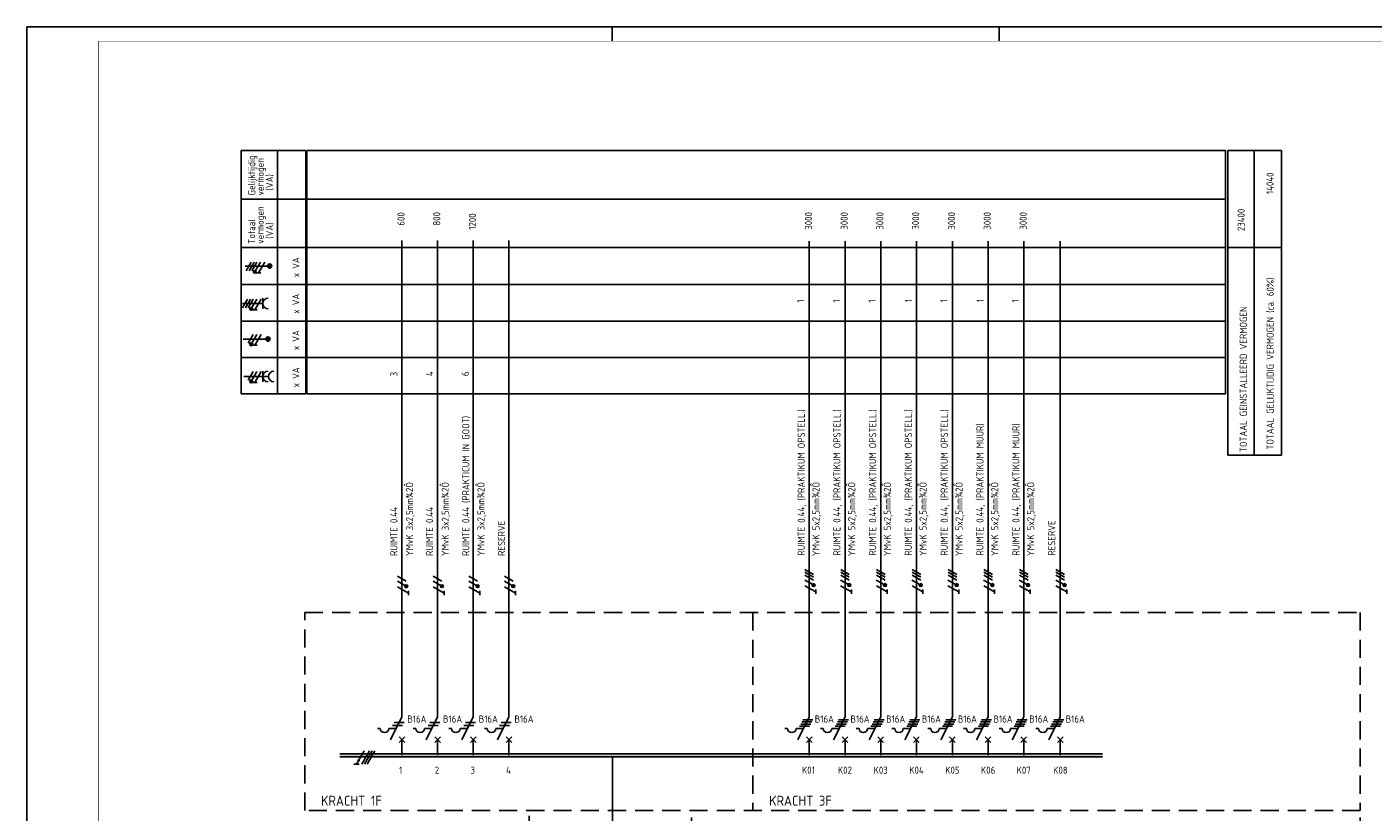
# Model space of a CAD drawing. Header units: millimetres. Extents: x 0 to 841, y 0 to 594.
# Tile 2 of 4: x 0 to 472, y 319 to 594. Entities that reach past the tile are written whole.
import ezdxf
from ezdxf.enums import TextEntityAlignment as Align

# ---------------------------------------------------------------- set-up
doc = ezdxf.new("R2010")
doc.units = ezdxf.units.MM
doc.linetypes.add('HIDDEN', pattern=[9.525, 6.35, -3.175])
doc.layers.get('0').update_dxf_attribs({"linetype": 'CONTINUOUS'})
for name, color, linetype in [('1', 7, 'CONTINUOUS'), ('40', 1, 'CONTINUOUS'), ('70', 1, 'CONTINUOUS'), ('71', 2, 'CONTINUOUS'), ('73', 4, 'CONTINUOUS'), ('EL$2B---_KADER', 4, 'CONTINUOUS'), ('LIJN018', 210, 'CONTINUOUS'), ('LIJN025', 10, 'CONTINUOUS'), ('LIJN035', 50, 'CONTINUOUS'), ('LIJN050', 90, 'CONTINUOUS'), ('TEKST25', 10, 'CONTINUOUS'), ('TEKST35', 50, 'CONTINUOUS'), ('TEKST50', 90, 'CONTINUOUS')]:
    doc.layers.add(name, color=color, linetype=linetype)
doc.styles.add('5_0', font='iso.shx')
doc.styles.add('ISO', font='ISO.SHX')
doc.styles.add('NEN', font='iso.shx')
doc.styles.add('ROMAND', font='romand')

# ---------------------------------------------------------------- blocks, each defined once
blk = doc.blocks.new('A1')
at = {"layer": 'LIJN025'}
for p, q in [((205, 589), (205, 594)), ((340.5, 589), (340.5, 594))]:
    blk.add_line(p, q, dxfattribs=at)
blk.add_lwpolyline([(0, 0), (0, 594), (841, 594), (841, 0)], close=True, dxfattribs=at)
at = {"layer": 'LIJN050', "const_width": 0.2}
blk.add_lwpolyline([(836, 5), (836, 589), (25, 589), (25, 5)], close=True, dxfattribs=at)
at = {"layer": 'TEKST25', "style": 'ROMAND', "width": 2.899115}
blk.add_attdef('STATUS', text='', height=2.5, dxfattribs=at).set_placement((795, 71.5), (834, 71.5), align=Align.FIT)
at = {"layer": 'TEKST25', "style": 'ISO'}
for tag, p in [('E', (796.25, 66)), ('NAAM-E', (807.75, 66)), ('DATUM-E', (826, 66)), ('D', (796.25, 61)), ('NAAM-D', (807.75, 61)), ('DATUM-D', (826, 61)), ('C', (796.25, 56)), ('NAAM-C', (807.75, 56)), ('DATUM-C', (826, 56)), ('B', (796.25, 51)), ('NAAM-B', (807.75, 51)), ('DATUM-B', (826, 51)), ('A', (796.25, 46)), ('NAAM-A', (807.75, 46)), ('DATUM-A', (826, 46))]:
    blk.add_attdef(tag, text='', height=2.5, dxfattribs=at).set_placement(p, align=Align.CENTER)
for tag, p in [('DATUM', (673.75, 36.25)), ('SCHAAL', (709, 36.25)), ('GETEKEND', (739.25, 36.25)), ('GECONTOL.', (774, 36.25)), ('FORMAAT', (804.25, 28.25))]:
    blk.add_attdef(tag, p, '', height=2.5, dxfattribs=at)
at = {"layer": 'TEKST35', "style": 'ISO'}
for tag, p in [('PROJECT', (675.5, 72.5)), ('PLAATS', (675.5, 63.5)), ('INSTALLATIE-REGEL1', (675.5, 52.5)), ('INSTALLATIE-REGEL2', (675.5, 43.5))]:
    blk.add_attdef(tag, p, '', height=4, dxfattribs=at)
blk.add_attdef('PROJ.NR.', text='', height=4, dxfattribs=at).set_placement((822, 23), align=Align.CENTER)
at = {"layer": 'TEKST50', "style": 'ISO'}
blk.add_attdef('FILE-NAAM', text='', height=5, dxfattribs=at).set_placement((814.5, 7.5), align=Align.CENTER)
blk = doc.blocks.new('TTOTVERM')
at = {"layer": '40', "style": 'NEN'}
for s, p in [('TOTAAL GELIJKTIJDIG VERMOGEN (ca. 60%)', (15.91, -76.18)), ('TOTAAL GEINSTALLEERD VERMOGEN', (6.52, -81.68))]:
    blk.add_text(s, height=2.5, rotation=90, dxfattribs=at).set_placement(p, align=Align.CENTER)

msp = doc.modelspace()

# ---------------------------------------------------------------- linework, layer by layer
at = {"color": 10}
for p, q in [((118.11, 340.29), (115.4, 335.61)), ((119.98, 340.29), (117.28, 335.61)), ((120.92, 340.29), (118.21, 335.61)), ((120.92, 340.29), (118.21, 335.61)), ((121.86, 340.29), (119.15, 335.61)), ((116.34, 335.61), (114.46, 335.61))]:
    msp.add_line(p, q, dxfattribs=at)
msp.add_line((120.92, 340.29), (118.21, 335.61))
at = {"color": 10, "const_width": 0.469}
msp.add_lwpolyline([(116.42, 336.89, 1), (116.01, 337.13, 1)], format="xyb", close=True, dxfattribs=at)
at = {"layer": '1', "color": 1}
for p, q in [((78.57, 511.62), (76.82, 508.58)), ((79.57, 511.62), (77.82, 508.58)), ((80.57, 511.62), (78.82, 508.58)), ((81.82, 511.62), (80.1, 508.63)), ((83.32, 511.62), (81.14, 507.83)), ((77.3, 498.62), (75.55, 495.58)), ((78.3, 498.62), (76.55, 495.58)), ((79.3, 498.62), (77.55, 495.58)), ((80.55, 498.62), (78.83, 495.63)), ((82.05, 498.62), (79.87, 494.83)), ((79.3, 486.22), (77.55, 483.18)), ((80.55, 486.22), (78.83, 483.23)), ((82.05, 486.22), (79.87, 482.43)), ((79.3, 473.22), (77.55, 470.18)), ((80.55, 473.22), (78.83, 470.23)), ((82.05, 473.22), (79.87, 469.43)), ((132.87, 399.73), (129.83, 401.48)), ((145.37, 399.77), (142.33, 401.52)), ((157.87, 399.77), (154.83, 401.52)), ((170.37, 399.77), (167.33, 401.52)), ((275.56, 402.17), (272.53, 403.92)), ((275.56, 401.17), (272.53, 402.92)), ((275.56, 400.17), (272.53, 401.92)), ((288.06, 402.17), (285.03, 403.92)), ((288.06, 401.17), (285.03, 402.92)), ((288.06, 400.17), (285.03, 401.92)), ((300.56, 402.17), (297.53, 403.92)), ((300.56, 401.17), (297.53, 402.92)), ((300.56, 400.17), (297.53, 401.92)), ((313.06, 402.17), (310.03, 403.92)), ((313.06, 401.17), (310.03, 402.92)), ((313.06, 400.17), (310.03, 401.92)), ((325.66, 402.17), (322.63, 403.92)), ((325.66, 401.17), (322.63, 402.92)), ((325.66, 400.17), (322.63, 401.92)), ((338.16, 402.17), (335.13, 403.92)), ((338.16, 401.17), (335.13, 402.92)), ((338.16, 400.17), (335.13, 401.92)), ((350.66, 402.17), (347.63, 403.92)), ((350.66, 401.17), (347.63, 402.92)), ((350.66, 400.17), (347.63, 401.92)), ((363.46, 402.17), (360.43, 403.92)), ((363.46, 401.17), (360.43, 402.92)), ((363.46, 400.17), (360.43, 401.92)), ((132.79, 398), (129.8, 399.73)), ((133.62, 395.57), (129.83, 397.75)), ((145.29, 398.05), (142.3, 399.78)), ((146.12, 395.61), (142.33, 397.8)), ((157.79, 398.05), (154.8, 399.78)), ((158.62, 395.61), (154.83, 397.8)), ((170.29, 398.05), (167.3, 399.78)), ((171.12, 395.61), (167.33, 397.8)), ((275.48, 398.45), (272.5, 400.18)), ((276.31, 396.01), (272.52, 398.2)), ((287.98, 398.45), (285, 400.18)), ((288.81, 396.01), (285.02, 398.2)), ((300.48, 398.45), (297.5, 400.18)), ((301.31, 396.01), (297.52, 398.2)), ((312.98, 398.45), (310, 400.18)), ((313.81, 396.01), (310.02, 398.2)), ((325.58, 398.45), (322.6, 400.18)), ((326.41, 396.01), (322.62, 398.2)), ((338.08, 398.45), (335.1, 400.18)), ((338.91, 396.01), (335.12, 398.2)), ((350.58, 398.45), (347.6, 400.18)), ((351.41, 396.01), (347.62, 398.2)), ((363.38, 398.45), (360.4, 400.18)), ((364.21, 396.01), (360.42, 398.2))]:
    msp.add_line(p, q, dxfattribs=at)
at = {"layer": '1', "color": 2}
for p, q in [((127.33, 344.21), (131.35, 352.25)), ((139.83, 344.21), (143.85, 352.25)), ((152.33, 344.21), (156.35, 352.25)), ((164.83, 344.21), (168.85, 352.25)), ((270.03, 344.21), (274.05, 352.25)), ((282.53, 344.21), (286.55, 352.25)), ((295.03, 344.21), (299.05, 352.25)), ((307.53, 344.21), (311.55, 352.25)), ((320.13, 344.21), (324.15, 352.25)), ((332.63, 344.21), (336.65, 352.25)), ((345.13, 344.21), (349.15, 352.25)), ((357.93, 344.21), (361.95, 352.25)), ((122.75, 348.21), (123.75, 348.21)), ((126.75, 348.21), (129.33, 348.21)), ((135.25, 348.21), (136.25, 348.21)), ((139.25, 348.21), (141.83, 348.21)), ((147.75, 348.21), (148.75, 348.21)), ((151.75, 348.21), (154.33, 348.21)), ((160.25, 348.21), (161.25, 348.21)), ((164.25, 348.21), (166.83, 348.21)), ((265.45, 348.21), (266.45, 348.21)), ((269.45, 348.21), (272.03, 348.21)), ((277.95, 348.21), (278.95, 348.21)), ((281.95, 348.21), (284.53, 348.21)), ((290.45, 348.21), (291.45, 348.21)), ((294.45, 348.21), (297.03, 348.21)), ((302.95, 348.21), (303.95, 348.21)), ((306.95, 348.21), (309.53, 348.21)), ((315.55, 348.21), (316.55, 348.21)), ((319.55, 348.21), (322.13, 348.21)), ((328.05, 348.21), (329.05, 348.21)), ((332.05, 348.21), (334.63, 348.21)), ((340.55, 348.21), (341.55, 348.21)), ((344.55, 348.21), (347.13, 348.21)), ((353.35, 348.21), (354.35, 348.21)), ((357.35, 348.21), (359.93, 348.21))]:
    msp.add_line(p, q, dxfattribs=at)
at = {"layer": '1', "color": 1}
for centre in [(79.85, 508.19), (78.58, 495.19), (78.58, 482.79), (78.58, 469.79), (132.87, 397.98), (145.37, 398.02), (157.87, 398.02), (170.37, 398.02), (275.56, 398.42), (288.06, 398.42), (300.56, 398.42), (313.06, 398.42), (325.66, 398.42), (338.16, 398.42), (350.66, 398.42), (363.46, 398.42)]:
    msp.add_circle(centre, 0.5, dxfattribs=at)
at = {"layer": '1', "color": 2}
for centre in [(125.25, 348.21), (137.75, 348.21), (150.25, 348.21), (162.75, 348.21), (267.95, 348.21), (280.45, 348.21), (292.95, 348.21), (305.45, 348.21), (318.05, 348.21), (330.55, 348.21), (343.05, 348.21), (355.85, 348.21)]:
    msp.add_arc(centre, 1.5, 180, 0, dxfattribs=at)
at = {"layer": '70'}
for p, q in [((81.91, 507.83), (80.36, 507.83)), ((80.64, 494.83), (79.09, 494.83)), ((80.64, 482.43), (79.09, 482.43)), ((80.64, 469.43), (79.09, 469.43)), ((133.61, 394.85), (133.61, 396.41)), ((146.11, 394.9), (146.11, 396.45)), ((158.61, 394.9), (158.61, 396.45)), ((171.11, 394.9), (171.11, 396.45)), ((276.3, 395.3), (276.3, 396.85)), ((288.8, 395.3), (288.8, 396.85)), ((301.3, 395.3), (301.3, 396.85)), ((313.8, 395.3), (313.8, 396.85)), ((326.4, 395.3), (326.4, 396.85)), ((338.9, 395.3), (338.9, 396.85)), ((351.4, 395.3), (351.4, 396.85)), ((364.2, 395.3), (364.2, 396.85)), ((128.08, 349.21), (131.58, 349.21)), ((128.58, 350.21), (132.08, 350.21)), ((140.58, 349.21), (144.08, 349.21)), ((141.08, 350.21), (144.58, 350.21)), ((153.08, 349.21), (156.58, 349.21)), ((153.58, 350.21), (157.08, 350.21)), ((165.58, 349.21), (169.08, 349.21)), ((166.08, 350.21), (169.58, 350.21)), ((270.65, 348.96), (274.15, 348.96)), ((271.03, 349.71), (274.53, 349.71)), ((271.4, 350.46), (274.9, 350.46)), ((271.78, 351.21), (275.28, 351.21)), ((283.15, 348.96), (286.65, 348.96)), ((283.53, 349.71), (287.03, 349.71)), ((283.9, 350.46), (287.4, 350.46)), ((284.28, 351.21), (287.78, 351.21)), ((295.65, 348.96), (299.15, 348.96)), ((296.03, 349.71), (299.53, 349.71)), ((296.4, 350.46), (299.9, 350.46)), ((296.78, 351.21), (300.28, 351.21)), ((308.15, 348.96), (311.65, 348.96)), ((308.53, 349.71), (312.03, 349.71)), ((308.9, 350.46), (312.4, 350.46)), ((309.28, 351.21), (312.78, 351.21)), ((320.75, 348.96), (324.25, 348.96)), ((321.13, 349.71), (324.63, 349.71)), ((321.5, 350.46), (325, 350.46)), ((321.88, 351.21), (325.38, 351.21)), ((333.25, 348.96), (336.75, 348.96)), ((333.63, 349.71), (337.13, 349.71)), ((334, 350.46), (337.5, 350.46)), ((334.38, 351.21), (337.88, 351.21)), ((345.75, 348.96), (349.25, 348.96)), ((346.13, 349.71), (349.63, 349.71)), ((346.5, 350.46), (350, 350.46)), ((346.88, 351.21), (350.38, 351.21)), ((358.55, 348.96), (362.05, 348.96)), ((358.93, 349.71), (362.43, 349.71)), ((359.3, 350.46), (362.8, 350.46)), ((359.68, 351.21), (363.18, 351.21))]:
    msp.add_line(p, q, dxfattribs=at)
at = {"layer": '70', "const_width": 0.5}
for points in [[(79.6, 508.19, 1), (80.1, 508.19, 1)], [(78.33, 495.19, 1), (78.83, 495.19, 1)], [(78.33, 482.79, 1), (78.83, 482.79, 1)], [(78.33, 469.79, 1), (78.83, 469.79, 1)], [(132.87, 398.23, 1), (132.87, 397.73, 1)], [(145.37, 398.27, 1), (145.37, 397.77, 1)], [(157.87, 398.27, 1), (157.87, 397.77, 1)], [(170.37, 398.27, 1), (170.37, 397.77, 1)], [(275.56, 398.67, 1), (275.56, 398.17, 1)], [(288.06, 398.67, 1), (288.06, 398.17, 1)], [(300.56, 398.67, 1), (300.56, 398.17, 1)], [(313.06, 398.67, 1), (313.06, 398.17, 1)], [(325.66, 398.67, 1), (325.66, 398.17, 1)], [(338.16, 398.67, 1), (338.16, 398.17, 1)], [(350.66, 398.67, 1), (350.66, 398.17, 1)], [(363.46, 398.67, 1), (363.46, 398.17, 1)]]:
    msp.add_lwpolyline(points, format="xyb", close=True, dxfattribs=at)
at = {"layer": '71'}
for p, q in [((75.51, 497.09), (82.6, 497.09)), ((82.6, 495.21), (82.6, 498.97)), ((76, 471.51), (84.6, 471.51)), ((82.6, 469.63), (82.6, 473.39)), ((130.35, 343.21), (132.35, 345.21)), ((132.35, 343.21), (130.35, 345.21)), ((142.85, 343.21), (144.85, 345.21)), ((144.85, 343.21), (142.85, 345.21)), ((155.35, 343.21), (157.35, 345.21)), ((157.35, 343.21), (155.35, 345.21)), ((167.85, 343.21), (169.85, 345.21)), ((169.85, 343.21), (167.85, 345.21)), ((275.05, 343.21), (273.05, 345.21)), ((273.05, 343.21), (275.05, 345.21)), ((285.55, 343.21), (287.55, 345.21)), ((287.55, 343.21), (285.55, 345.21)), ((298.05, 343.21), (300.05, 345.21)), ((300.05, 343.21), (298.05, 345.21)), ((310.55, 343.21), (312.55, 345.21)), ((312.55, 343.21), (310.55, 345.21)), ((323.15, 343.21), (325.15, 345.21)), ((325.15, 343.21), (323.15, 345.21)), ((335.65, 343.21), (337.65, 345.21)), ((337.65, 343.21), (335.65, 345.21)), ((348.15, 343.21), (350.15, 345.21)), ((350.15, 343.21), (348.15, 345.21)), ((360.95, 343.21), (362.95, 345.21)), ((362.95, 343.21), (360.95, 345.21))]:
    msp.add_line(p, q, dxfattribs=at)
for centre, radius in [((85, 510.18), 0.75), ((85, 510.18), 0.5), ((85, 510.18), 0.25), ((84.43, 484.6), 0.75), ((84.43, 484.6), 0.5), ((84.43, 484.6), 0.25)]:
    msp.add_circle(centre, radius, dxfattribs=at)
for centre in [(84.48, 497.09), (84.48, 471.51), (86.48, 471.51)]:
    msp.add_arc(centre, 1.88, 90, 270, dxfattribs=at)
at = {"layer": '73'}
for p, q in [((109.62, 339.23), (376.78, 339.23)), ((109.62, 338.23), (376.78, 338.23))]:
    msp.add_line(p, q, dxfattribs=at)
msp.add_solid([(376.78, 338.23), (376.78, 339.23), (109.62, 338.23), (109.62, 339.23)], dxfattribs=at)
at = {"layer": 'LIJN018', "color": 9, "linetype": 'Continuous'}
for p, q in [((98.01, 550.68), (419.82, 550.68)), ((98.01, 465.43), (98.01, 550.68)), ((98.01, 533.68), (419.82, 533.68)), ((98.01, 516.71), (419.82, 516.71)), ((98.01, 503.71), (419.82, 503.71)), ((98.01, 490.93), (419.82, 490.93)), ((98.01, 478.13), (419.82, 478.13)), ((98.01, 465.43), (419.82, 465.43))]:
    msp.add_line(p, q, dxfattribs=at)
at = {"layer": 'LIJN018', "color": 9}
msp.add_line((419.82, 465.43), (419.82, 550.68), dxfattribs=at)
at = {"layer": 'LIJN025', "linetype": 'Continuous'}
for p, q in [((75.03, 465.43), (75.03, 550.68)), ((75.03, 550.68), (97.71, 550.68)), ((87.71, 465.43), (87.71, 550.68)), ((97.71, 465.43), (97.71, 550.68)), ((420.69, 443.93), (420.69, 550.71)), ((420.69, 550.71), (439.48, 550.71)), ((429.86, 444.1), (429.86, 550.55)), ((439.48, 443.93), (439.48, 550.71)), ((75.03, 533.68), (97.71, 533.68)), ((75.03, 516.71), (97.71, 516.71)), ((420.69, 516.71), (439.48, 516.71)), ((75.03, 503.71), (97.71, 503.71)), ((75.03, 490.94), (97.71, 490.94)), ((75.03, 478.13), (97.71, 478.13)), ((75.03, 465.43), (97.71, 465.43)), ((420.69, 443.93), (439.48, 443.93))]:
    msp.add_line(p, q, dxfattribs=at)
at = {"layer": 'LIJN025', "linetype": 'HIDDEN'}
for p, q in [((97.35, 388.8), (467.02, 388.8)), ((97.35, 319.4), (97.35, 388.8)), ((254.3, 388.8), (254.3, 319.4)), ((467.02, 388.8), (467.02, 319.4)), ((467.02, 319.4), (97.35, 319.4)), ((175.9, 254.05), (175.9, 319.4)), ((232.81, 186.75), (232.81, 319.4)), ((467.02, 186.75), (467.02, 319.4))]:
    msp.add_line(p, q, dxfattribs=at)
at = {"layer": 'LIJN035'}
for p, q in [((131.35, 352.25), (131.35, 519.1)), ((143.85, 352.25), (143.85, 519.1)), ((156.35, 352.25), (156.35, 519.1)), ((168.85, 352.25), (168.85, 519.1)), ((274.05, 352.25), (274.05, 518.9)), ((286.55, 352.25), (286.55, 518.9)), ((299.05, 352.25), (299.05, 518.9)), ((311.55, 352.25), (311.55, 518.9)), ((324.15, 352.25), (324.15, 518.9)), ((336.65, 352.25), (336.65, 518.9)), ((349.15, 352.25), (349.15, 518.9)), ((361.95, 352.25), (361.95, 518.9)), ((84.5, 510.18), (76.43, 510.18)), ((83.93, 484.6), (75.73, 484.6)), ((131.35, 338.8), (131.35, 344.3)), ((143.85, 338.8), (143.85, 344.3)), ((156.35, 338.8), (156.35, 344.3)), ((168.85, 338.8), (168.85, 344.3)), ((274.05, 338.8), (274.05, 344.3)), ((286.55, 338.8), (286.55, 344.3)), ((299.05, 338.8), (299.05, 344.3)), ((311.55, 338.8), (311.55, 344.3)), ((324.15, 338.8), (324.15, 344.3)), ((336.65, 338.8), (336.65, 344.3)), ((349.15, 338.8), (349.15, 344.3)), ((361.95, 338.8), (361.95, 344.3))]:
    msp.add_line(p, q, dxfattribs=at)
at = {"layer": 'LIJN035', "color": 90}
msp.add_line((205.15, 306.32), (205.15, 338.3), dxfattribs=at)

# ---------------------------------------------------------------- block references
at = {"layer": 'EL$2B---_KADER'}
msp.add_blockref('A1', (0, 0), dxfattribs=at)
at = {"layer": 'LIJN025'}
msp.add_blockref('TTOTVERM', (420.8, 552.2), dxfattribs=at)

# ---------------------------------------------------------------- texts
at = {"layer": '40', "linetype": 'Continuous', "style": 'NEN'}
for s, p in [('Gelijktijdig', (79.96, 534.93)), ('vermogen', (82.96, 534.93)), ('(VA)', (86.21, 536.68)), ('vermogen', (82.96, 518.01)), ('Totaal', (79.96, 518.01)), ('(VA)', (86.21, 519.76)), ('x VA', (95.46, 506.27)), ('x VA', (95.46, 493.49)), ('x VA', (95.46, 480.71)), ('x VA', (95.46, 467.69))]:
    msp.add_text(s, height=2.5, rotation=90, dxfattribs=at).set_placement(p)
at = {"layer": '40', "style": 'NEN'}
for s, p in [('14040', (436.67, 539.2)), ('23400', (426.55, 526.38))]:
    msp.add_text(s, height=2.5, rotation=90, dxfattribs=at).set_placement(p, align=Align.CENTER)
for s, p in [(' 600', (132.28, 522.94)), (' 800', (144.78, 522.94)), ('1200', (157.28, 522.94)), ('3000', (275.03, 522.94)), ('3000', (287.53, 522.94)), ('3000', (300.03, 522.94)), ('3000', (312.53, 522.94)), ('3000', (325.13, 522.94)), ('3000', (337.63, 522.94)), ('3000', (350.23, 522.94)), ('1', (272.33, 497.34)), ('1', (284.83, 497.34)), ('1', (297.23, 497.34)), ('1', (310.08, 497.54)), ('1', (322.43, 497.44)), ('1', (335.18, 497.54)), ('1', (347.53, 497.44)), ('3', (129.78, 471.54)), ('4', (142.28, 471.64)), ('6', (154.78, 471.64)), ('RUIMTE 0.44, (PRAKTIKUM OPSTELL.)', (272.48, 408.74)), ('RUIMTE 0.44, (PRAKTIKUM OPSTELL.)', (284.98, 408.74)), ('RUIMTE 0.44, (PRAKTIKUM OPSTELL.)', (297.48, 408.74)), ('RUIMTE 0.44, (PRAKTIKUM OPSTELL.)', (309.98, 408.74)), ('RUIMTE 0.44, (PRAKTIKUM OPSTELL.)', (322.58, 408.74)), ('RUIMTE 0.44 (PRAKTICUM IN GOOT)', (154.98, 408.64)), ('RUIMTE 0.44, (PRAKTIKUM MUUR)', (335.08, 408.74)), ('RUIMTE 0.44, (PRAKTIKUM MUUR)', (347.68, 408.74)), (' YMvK 3x2,5mm¾2Ô', (135.28, 407.14)), (' YMvK 3x2,5mm¾2Ô', (147.78, 407.14)), (' YMvK 3x2,5mm¾2Ô', (160.28, 407.14)), (' YMvK 5x2,5mm¾2Ô', (277.63, 407.14)), (' YMvK 5x2,5mm¾2Ô', (290.13, 407.14)), (' YMvK 5x2,5mm¾2Ô', (302.63, 407.14)), (' YMvK 5x2,5mm¾2Ô', (315.13, 407.14)), (' YMvK 5x2,5mm¾2Ô', (327.73, 407.14)), (' YMvK 5x2,5mm¾2Ô', (340.23, 407.14)), (' YMvK 5x2,5mm¾2Ô', (352.83, 407.14)), ('RUIMTE 0.44', (129.78, 408.64)), ('RUIMTE 0.44', (142.28, 408.64)), ('RESERVE', (167.48, 408.64)), ('RESERVE', (360.18, 408.74))]:
    msp.add_text(s, height=2.5, rotation=90, dxfattribs=at).set_placement(p)
for p in [(133.26, 350.22), (145.76, 350.22), (158.26, 350.22), (170.76, 350.22), (275.96, 350.22), (288.46, 350.22), (300.96, 350.22), (313.46, 350.22), (326.06, 350.22), (338.56, 350.22), (351.06, 350.22), (363.86, 350.22)]:
    msp.add_text('B16A', height=2.5, dxfattribs=at).set_placement(p)
at = {"layer": 'TEKST25', "style": '5_0'}
for s, p in [('1', (130.35, 332.3)), ('2', (142.85, 332.3)), ('3', (155.35, 332.3)), ('4', (167.85, 332.3)), ('K01', (271.45, 332.3)), ('K02', (284.05, 332.3)), ('K03', (296.55, 332.3)), ('K04', (309.05, 332.3)), ('K05', (321.65, 332.3)), ('K06', (334.15, 332.3)), ('K07', (346.65, 332.3)), ('K08', (359.45, 332.3))]:
    msp.add_text(s, height=2.5, dxfattribs=at).set_placement(p)
at = {"layer": 'TEKST35', "linetype": 'HIDDEN', "style": 'ISO'}
for s, p in [('KRACHT 1F', (103.02, 321.09)), ('KRACHT 3F', (259.97, 321.09))]:
    msp.add_text(s, height=3.5, dxfattribs=at).set_placement(p)

doc.saveas('drawing.dxf')
